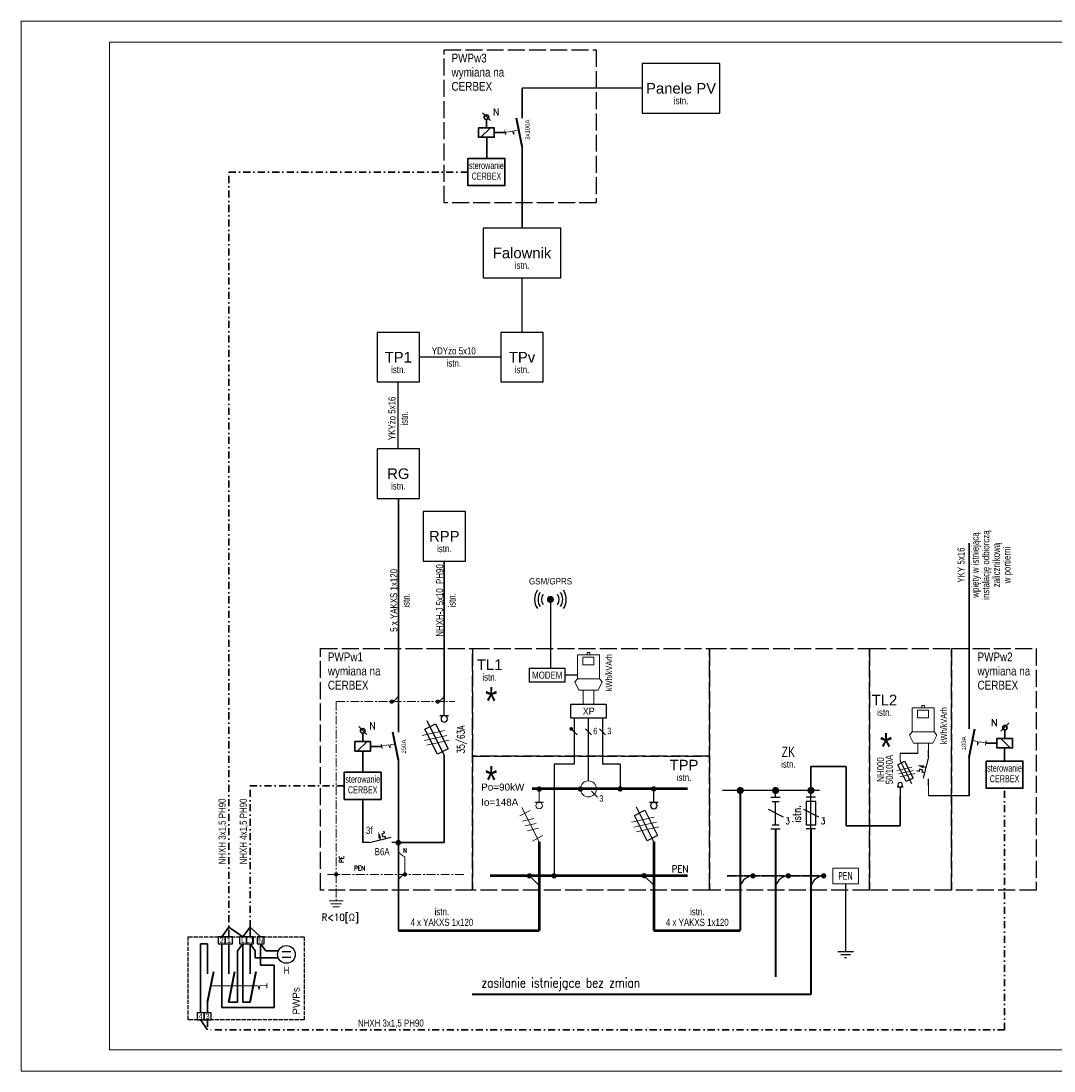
# Model space of a CAD drawing. Header units: millimetres. Extents: x -619 to 31, y -3287 to -1340.
# Tile 2 of 8: x -469 to -177, y -1637 to -1340. Entities that reach past the tile are written whole.
import ezdxf
from ezdxf.enums import TextEntityAlignment as Align

# ---------------------------------------------------------------- set-up
doc = ezdxf.new("R2010")
doc.units = ezdxf.units.MM
doc.header["$LTSCALE"] = 0.2
for name, pattern in [('ACAD_ISO02W100', [15, 12, -3]), ('CENTER', [2, 1.25, -0.25, 0.25, -0.25]), ('CENTER2', [1.125, 0.75, -0.125, 0.125, -0.125]), ('DASHDOT', [1, 0.5, -0.25, 0, -0.25])]:
    doc.linetypes.add(name, pattern=pattern)
doc.layers.get('0').update_dxf_attribs({"lineweight": 18})
for name, color, linetype, lineweight in [('1', 1, 'Continuous', 35), ('2', 5, 'Continuous', 18), ('aparatura', 7, 'Continuous', 18), ('El_instalacja', 174, 'Continuous', 15), ('EL_TABELKA', 100, 'Continuous', 15), ('ELEKTR_INSTALACJA', 2, 'Continuous', 25), ('INST_ELEKTR', 7, 'Continuous', 35), ('INSTAL', 3, 'Continuous', 25), ('odbiorniki', 2, 'Continuous', 20), ('OPIS', 2, 'Continuous', 15), ('OPIS CIENKIE', 5, 'Continuous', 15)]:
    doc.layers.add(name, color=color, linetype=linetype, lineweight=lineweight)
doc.layers.add('EL_URZADZENIA', color=240, linetype='Continuous')
doc.layers.add('LINIA_CIENKA_BLOK_250', color=1, linetype='Continuous')
doc.styles.add('ARIAL1', font='arial.ttf')
doc.styles.add('ELEKTRYK', font='simplex.shx', dxfattribs={"width": 0.8})
doc.styles.add('ROMANS', font='romans')
doc.styles.add('SIERADZKI', font='arial.ttf')
doc.styles.add('SIMPLEX', font='simplex.shx', dxfattribs={"width": 0.85, "bigfont": 'bigfont.shx'})
doc.styles.get("Standard").update_dxf_attribs({"font": 'arial.ttf'})
doc.styles.add('styl1', font='arial.ttf', dxfattribs={"height": 20})
doc.styles.add('symbole', font='tahoma.ttf', dxfattribs={"width": 0.8})
doc.styles.add('WMF-ARIAL0', font='arial.ttf')

# ---------------------------------------------------------------- blocks, each defined once
blk = doc.blocks.new('wył_INST_pionowy')
at = {"layer": 'aparatura', "color": 3, "lineweight": 35}
blk.add_line((0, -10.59), (0, 0), dxfattribs=at)
at = {"layer": 'aparatura', "color": 1, "lineweight": 40}
blk.add_line((0, -20.59), (2, -10.59), dxfattribs=at)
at = {"layer": 'aparatura', "color": 2, "lineweight": 20}
for p, q in [((1.18, -14.77), (2.94, -15.08)), ((2.94, -15.08), (2.94, -16.33)), ((2.94, -16.33), (3.51, -15.17)), ((3.51, -15.17), (5.92, -15.59)), ((6.05, -14.89), (5.76, -16.43))]:
    blk.add_line(p, q, dxfattribs=at)
at = {"layer": 'aparatura', "color": 5, "lineweight": 20, "style": 'SIERADZKI', "flags": 4}
for tag, p in [('PRĄD_ZNAMIONOWY', (-1.18, -18.18)), ('NR_KAT', (-3.59, -18.18))]:
    blk.add_attdef(tag, p, '', height=1.5, rotation=90, dxfattribs=at)
blk.add_attdef('ozn', text='', height=3, dxfattribs=at).set_placement((-2, -10.59), align=Align.RIGHT)
blk = doc.blocks.new('S$0$S')
for p, q in [((0, 10), (0, 8.12)), ((0, 10), (0, 8.12)), ((-2.65, 6.04), (-3.26, 5.89)), ((-2.5, 5.44), (-2.65, 6.04)), ((-1.14, 6.42), (-1.74, 6.27)), ((-1.74, 6.27), (-1.59, 5.66)), ((0, 1.88), (-1.52, 7.94)), ((-1.59, 5.66), (-2.5, 5.44)), ((-0.76, 4.91), (-1.36, 4.76)), ((0, 1.88), (0, 0))]:
    blk.add_line(p, q)
blk.add_lwpolyline([(-1.36, 4.76, 0.875, 0, 0), (-3.18, 4.3, 0, 0, 0)], format="xyseb")
blk = doc.blocks.new('A$C6A5C259D')
at = {"lineweight": 15}
for p, q in [((-2.01, 0), (2.01, 0)), ((-1.48, -0.85), (1.48, -0.85)), ((-0.95, -1.7), (0.95, -1.7))]:
    blk.add_line(p, q, dxfattribs=at)
blk = doc.blocks.new('A$C09A710F8')
at = {"color": 9, "linetype": 'Continuous', "lineweight": 13}
for p, q in [((4.45, -0.04), (5.24, 3.49)), ((5.2, -0.42), (5.99, 3.12)), ((5.95, -0.79), (6.74, 2.74))]:
    blk.add_line(p, q, dxfattribs=at)
for p, q in [((8.29, 0), (2.89, 2.7)), ((4.2, 3.05), (3.36, 1.4)), ((8.16, 1.06), (4.2, 3.05)), ((2.08, 0), (0, 0)), ((2.08, 0.68), (2.08, -0.67)), ((3.36, 1.4), (7.32, -0.59)), ((7.32, -0.59), (8.16, 1.06))]:
    blk.add_line(p, q)
blk.add_circle((2.6, 0), 0.513)
blk = doc.blocks.new('A$C1B57348E')
at = {"lineweight": 15}
for p, q in [((-1.44, 1.782), (-1.8, 1.26)), ((1.8, 1.26), (1.44, 1.782)), ((-1.8, 1.26), (-1.26, 0)), ((-1.26, 0), (1.26, 0)), ((1.26, 0), (1.8, 1.26))]:
    blk.add_line(p, q, dxfattribs=at)
for points in [[(-1.44, 5.544), (1.44, 5.544), (1.44, 1.782), (-1.44, 1.782)], [(-0.18, 5.544), (0.18, 5.544), (0.18, 5.904), (-0.18, 5.904)], [(-0.72, 5.184), (0.72, 5.184), (0.72, 3.942), (-0.72, 3.942)]]:
    blk.add_lwpolyline(points, close=True, dxfattribs=at)
blk = doc.blocks.new('A$C1DC320A4')
blk.add_lwpolyline([(0, 4.42), (7.28, 4.42), (7.28, 0), (0, 0)], close=True)
at = {"style": 'symbole', "width": 0.8}
blk.add_text('PEN', height=2.2, dxfattribs=at).set_placement((3.64, 2.21), align=Align.MIDDLE_CENTER)
blk = doc.blocks.new('UZIEM')
for p, q in [((0, 0), (0, -2.5)), ((-2, -2.5), (2, -2.5)), ((-1.25, -3.5), (1.25, -3.5)), ((0.25, -4.5), (-0.25, -4.5))]:
    blk.add_line(p, q)

msp = doc.modelspace()

# ---------------------------------------------------------------- linework, layer by layer
for p, q in [((-322.21, -1560.84), (-322.21, -1557.1)), ((-323.42, -1560.84), (-320.99, -1560.84)), ((-327.69, -1564.66), (-324.72, -1563.15)), ((-322.21, -1572.02), (-327.07, -1562.3)), ((-321.14, -1570.27), (-324.12, -1571.78))]:
    msp.add_line(p, q)
at = {"color": 9, "linetype": 'Continuous', "lineweight": 13}
for p, q in [((-323.72, -1565.45), (-326.9, -1566.17)), ((-323.05, -1566.81), (-326.23, -1567.52)), ((-322.37, -1568.16), (-325.55, -1568.87))]:
    msp.add_line(p, q, dxfattribs=at)
for points, const_width in [([(-312.87, -1540.07, -1), (-313.39, -1540.07, -1)], 0.525), ([(-321.83, -1557.1, -1), (-322.58, -1557.1, -1)], 0.75), ([(-310.15, -1557.1, -1), (-310.9, -1557.1, -1)], 0.75), ([(-298.91, -1557.05, -1), (-299.66, -1557.05, -1)], 0.75), ([(-289.41, -1557.05, -1), (-290.16, -1557.05, -1)], 0.75), ([(-324.58, -1581.64, -1), (-325.33, -1581.64, -1)], 0.75), ([(-317.63, -1581.64, -1), (-318.38, -1581.64, -1)], 0.75), ([(-292.15, -1581.59, -1), (-292.9, -1581.59, -1)], 0.75)]:
    msp.add_lwpolyline(points, format="xyb", close=True, dxfattribs=dict(const_width=const_width))
at = {"extrusion": (0, 0, -1)}
msp.add_ellipse((-322.21, -1561.77), major_axis=(0.654, 0.654), ratio=1, start_param=2.356194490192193, end_param=8.63937979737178, dxfattribs=at)
at = {"layer": '1'}
for p, q in [((-200.56, -1487.58), (-200.56, -1531.57)), ((-200.56, -1548.05), (-200.56, -1559.01)), ((-245.32, -1550.75), (-245.32, -1557.49)), ((-245.32, -1550.75), (-235.32, -1550.75)), ((-235.32, -1550.75), (-235.32, -1567.49)), ((-220.08, -1559.01), (-220.08, -1567.49)), ((-235.32, -1567.49), (-220.08, -1567.49)), ((-406.01, -1600.87), (-407.51, -1602.87)), ((-407.51, -1602.87), (-407.51, -1617.34)), ((-404.01, -1600.87), (-402.51, -1602.87)), ((-402.51, -1602.87), (-402.51, -1604.87)), ((-401.01, -1600.87), (-399.51, -1602.87)), ((-401.01, -1600.87), (-401.01, -1606.87)), ((-399.51, -1602.87), (-396, -1602.87)), ((-402.51, -1604.87), (-396, -1604.87)), ((-401.01, -1606.87), (-397.21, -1606.87))]:
    msp.add_line(p, q, dxfattribs=at)
at = {"layer": 'aparatura', "color": 3, "lineweight": 35}
for p, q in [((-416.01, -1609.34), (-416.01, -1600.87)), ((-410.01, -1609.34), (-410.01, -1600.87)), ((-404.01, -1609.34), (-404.01, -1600.87))]:
    msp.add_line(p, q, dxfattribs=at)
at = {"layer": 'aparatura', "color": 1, "lineweight": 40}
for p, q in [((-416.01, -1617.34), (-414.28, -1608.7)), ((-410.01, -1617.34), (-408.28, -1608.7)), ((-404.01, -1617.34), (-402.28, -1608.7))]:
    msp.add_line(p, q, dxfattribs=at)
at = {"layer": 'aparatura', "color": 2, "lineweight": 20}
for p, q in [((-401.2, -1612.74), (-399.24, -1612.69)), ((-399.25, -1612.12), (-399.24, -1613.38)), ((-415.09, -1612.76), (-403.09, -1612.75)), ((-403.09, -1612.75), (-401.66, -1612.75)), ((-401.66, -1612.75), (-401.46, -1613.74)), ((-401.46, -1613.74), (-401.2, -1612.74))]:
    msp.add_line(p, q, dxfattribs=at)
at = {"layer": 'EL_TABELKA'}
for points in [[(-468.8, -1636.84), (31.2, -1636.84), (31.2, -1339.84), (-468.8, -1339.84)], [(-443.8, -1630.84), (25.2, -1630.84), (25.2, -1345.84), (-443.8, -1345.84)]]:
    msp.add_lwpolyline(points, close=True, dxfattribs=at)
at = {"layer": 'EL_URZADZENIA'}
for p, q in [((-319.03, -1503.45), (-319.03, -1522.86)), ((-311.39, -1524.86), (-314.92, -1524.86))]:
    msp.add_line(p, q, dxfattribs=at)
at = {"layer": 'EL_URZADZENIA', "lineweight": 15}
for p, q in [((-309.78, -1529.07), (-309.78, -1533.05)), ((-306.78, -1529.07), (-306.78, -1533.05)), ((-313.13, -1540.07), (-311.43, -1541.78)), ((-309.13, -1540.07), (-307.43, -1541.78)), ((-303.43, -1541.78), (-305.13, -1540.07)), ((-307.42, -1557.66), (-305.72, -1559.36))]:
    msp.add_line(p, q, dxfattribs=at)
at = {"layer": 'EL_URZADZENIA', "const_width": 1}
msp.add_lwpolyline([(-318.53, -1503.45, -1), (-319.53, -1503.45, -1)], format="xyb", close=True, dxfattribs=at)
at = {"layer": 'EL_URZADZENIA'}
for points in [[(-314.92, -1526.86), (-324.92, -1526.86), (-324.92, -1522.86), (-314.92, -1522.86)], [(-303.28, -1537.05), (-313.28, -1537.05), (-313.28, -1533.05), (-303.28, -1533.05)]]:
    msp.add_lwpolyline(points, close=True, dxfattribs=at)
at = {"layer": 'EL_URZADZENIA', "lineweight": 15}
msp.add_circle((-308.28, -1557.05), 2.25, dxfattribs=at)
at = {"layer": 'EL_URZADZENIA'}
for radius, start, end in [(4.5, 145, 215), (3.5, 145, 215), (2.5, 145, 215), (2.5, 325, 35), (3.5, 325, 35), (4.5, 325, 35)]:
    msp.add_arc((-319.03, -1503.45), radius, start, end, dxfattribs=at)
at = {"layer": 'ELEKTR_INSTALACJA'}
for p, q in [((-242.87, -1557.49), (-270.32, -1557.49)), ((-255.32, -1559.4), (-255.32, -1557.44)), ((-245.32, -1559.4), (-245.32, -1557.49)), ((-256.64, -1559.4), (-254.01, -1559.4)), ((-256.29, -1560.57), (-254.35, -1560.57)), ((-255.32, -1567.17), (-255.32, -1560.57)), ((-244.01, -1559.4), (-246.64, -1559.4)), ((-245.32, -1568.34), (-245.32, -1559.4)), ((-257.46, -1562.75), (-253.19, -1564.98)), ((-247.46, -1562.75), (-243.19, -1564.98)), ((-256.29, -1567.17), (-254.35, -1567.17)), ((-256.64, -1568.34), (-254.01, -1568.34)), ((-244.01, -1568.34), (-246.64, -1568.34))]:
    msp.add_line(p, q, dxfattribs=at)
at = {"layer": 'ELEKTR_INSTALACJA', "lineweight": 40}
for p, q in [((-265.32, -1557.49), (-265.32, -1597.05)), ((-255.32, -1568.34), (-255.32, -1610.22)), ((-245.32, -1568.34), (-245.32, -1615.22)), ((-245.32, -1615.22), (-341.17, -1615.22))]:
    msp.add_line(p, q, dxfattribs=at)
at = {"layer": 'ELEKTR_INSTALACJA'}
msp.add_lwpolyline([(-246.67, -1567.17), (-243.97, -1567.17), (-243.97, -1560.57), (-246.67, -1560.57)], close=True, dxfattribs=at)
at = {"layer": 'ELEKTR_INSTALACJA', "const_width": 0.75}
for points in [[(-262.1, -1581.64, 1), (-261.35, -1581.64, 1)], [(-252.1, -1581.64, 1), (-251.35, -1581.64, 1)], [(-242.1, -1581.64, 1), (-241.35, -1581.64, 1)]]:
    msp.add_lwpolyline(points, format="xyb", close=True, dxfattribs=at)
at = {"layer": 'ELEKTR_INSTALACJA'}
for centre in [(-261.61, -1585.44), (-251.61, -1585.44), (-241.61, -1585.44)]:
    msp.add_arc(centre, 3.79, 88.2106, 167.9225, dxfattribs=at)
at = {"layer": 'INST_ELEKTR'}
for p, q in [((-336.02, -1368.01), (-338.25, -1365.78)), ((-337.14, -1370.06), (-337.14, -1367.67)), ((-334.92, -1371.4), (-331.78, -1371.4)), ((-337.06, -1378.71), (-337.06, -1372.75)), ((-327.06, -1375.35), (-327.06, -1398.44)), ((-362.05, -1532.48), (-362.05, -1474.88)), ((-349.05, -1532.48), (-349.05, -1492.58)), ((-371.01, -1541.62), (-373.24, -1539.39)), ((-372.13, -1543.67), (-372.13, -1541.29)), ((-191.59, -1540.71), (-189.36, -1538.48)), ((-190.48, -1542.76), (-190.48, -1540.38)), ((-192.7, -1544.1), (-195.84, -1544.1)), ((-372.05, -1552.32), (-372.05, -1546.36)), ((-369.91, -1545.01), (-366.77, -1545.01)), ((-190.56, -1549.17), (-190.56, -1545.45)), ((-362.05, -1548.96), (-362.05, -1597.05)), ((-349.05, -1572.25), (-349.05, -1547.48)), ((-372.05, -1572.25), (-372.05, -1560.01)), ((-362.05, -1572.25), (-349.05, -1572.25)), ((-410.01, -1596.18), (-412.01, -1598.87)), ((-410.01, -1596.18), (-406.01, -1598.87)), ((-404.01, -1596.18), (-406.01, -1598.87)), ((-404.01, -1596.18), (-401.01, -1598.87)), ((-404.01, -1596.18), (-404.01, -1598.87)), ((-418.01, -1620.34), (-418.01, -1600.87)), ((-416.01, -1600.87), (-418.01, -1600.87)), ((-412.01, -1618.84), (-412.01, -1600.87)), ((-406.01, -1617.34), (-406.01, -1600.87)), ((-397.21, -1618.84), (-397.21, -1606.87)), ((-416.01, -1617.34), (-416.01, -1620.38)), ((-407.51, -1617.34), (-410.01, -1617.34)), ((-404.01, -1617.34), (-406.01, -1617.34)), ((-397.21, -1618.84), (-412.01, -1618.84)), ((-416.01, -1625.17), (-418.01, -1622.38))]:
    msp.add_line(p, q, dxfattribs=at)
at = {"layer": 'INST_ELEKTR', "color": 250}
for p, q in [((-338.69, -1372.74), (-336.01, -1370.1)), ((-373.68, -1546.36), (-371, -1543.71)), ((-188.92, -1545.45), (-191.61, -1542.8))]:
    msp.add_line(p, q, dxfattribs=at)
at = {"layer": 'INST_ELEKTR', "linetype": 'DASHDOT', "ltscale": 20}
for p, q in [((-410.01, -1598.87), (-410.01, -1382.55)), ((-410.01, -1382.55), (-342.35, -1382.55)), ((-404.01, -1556.17), (-377.34, -1556.17)), ((-404.01, -1596.18), (-404.01, -1556.17)), ((-190.56, -1625.17), (-190.56, -1556.85)), ((-416.01, -1622.38), (-416.01, -1625.17)), ((-190.56, -1625.17), (-416.01, -1625.17))]:
    msp.add_line(p, q, dxfattribs=at)
at = {"layer": 'INST_ELEKTR', "linetype": 'CENTER', "lineweight": 15, "ltscale": 10}
for p, q in [((-379.63, -1532.36), (-346.05, -1532.36)), ((-379.63, -1532.36), (-379.63, -1581.24)), ((-382.05, -1581.24), (-343.05, -1581.24)), ((-379.63, -1581.24), (-379.63, -1588.7))]:
    msp.add_line(p, q, dxfattribs=at)
at = {"layer": 'INST_ELEKTR', "lineweight": 15, "ltscale": 10}
msp.add_line((-360.18, -1576.24), (-360.18, -1581.24), dxfattribs=at)
at = {"layer": 'INST_ELEKTR', "color": 250}
for points in [[(-339.35, -1370.06), (-339.35, -1372.74), (-334.92, -1372.74), (-334.92, -1370.06)], [(-342.35, -1378.71), (-342.35, -1386.4), (-331.92, -1386.4), (-331.92, -1378.71)], [(-374.34, -1543.67), (-374.34, -1546.36), (-369.91, -1546.36), (-369.91, -1543.67)], [(-188.26, -1542.76), (-188.26, -1545.45), (-192.7, -1545.45), (-192.7, -1542.76)], [(-195.78, -1549.17), (-195.78, -1556.85), (-185.34, -1556.85), (-185.34, -1549.17)], [(-377.34, -1552.32), (-377.34, -1560.01), (-366.91, -1560.01), (-366.91, -1552.32)]]:
    msp.add_lwpolyline(points, close=True, dxfattribs=at)
at = {"layer": 'INST_ELEKTR', "lineweight": 15, "const_width": 0.6}
for points in [[(-364.21, -1532.36, 1), (-363.61, -1532.36, 1)], [(-351.21, -1532.36, 1), (-350.61, -1532.36, 1)], [(-362.35, -1572.25, 1), (-361.75, -1572.25, 1)], [(-379.93, -1581.24, -1), (-379.33, -1581.24, -1)], [(-379.93, -1581.24, -1), (-379.33, -1581.24, -1)], [(-360.48, -1581.24, 1), (-359.88, -1581.24, 1)]]:
    msp.add_lwpolyline(points, format="xyb", close=True, dxfattribs=at)
at = {"layer": 'INST_ELEKTR', "const_width": 1}
for points in [[(-265.82, -1557.49, -1), (-264.82, -1557.49, -1)], [(-255.82, -1557.49, -1), (-254.82, -1557.49, -1)], [(-245.82, -1557.49, -1), (-244.82, -1557.49, -1)]]:
    msp.add_lwpolyline(points, format="xyb", close=True, dxfattribs=at)
at = {"layer": 'INST_ELEKTR'}
for centre in [(-337.14, -1367.03), (-372.13, -1540.64), (-190.48, -1539.73), (-362.05, -1572.25)]:
    msp.add_circle(centre, 0.649, dxfattribs=at)
at = {"layer": 'INST_ELEKTR', "lineweight": 15}
for centre, start, end in [((-364.7, -1529.56), 285.5829, 335.5191), ((-351.7, -1529.56), 285.5829, 335.5191), ((-359.39, -1573.43), 204.4809, 254.4171), ((-359.39, -1584.05), 105.5829, 155.5191)]:
    msp.add_arc(centre, 2.91, start, end, dxfattribs=at)
at = {"layer": 'INSTAL', "lineweight": 50}
for p, q in [((-280.21, -1557.05), (-324.21, -1557.05)), ((-322.21, -1572.02), (-322.21, -1597.05)), ((-289.78, -1571.98), (-289.78, -1597.05)), ((-280.21, -1581.64), (-336.05, -1581.64)), ((-362.05, -1597.05), (-322.21, -1597.05)), ((-289.78, -1597.05), (-265.32, -1597.05))]:
    msp.add_line(p, q, dxfattribs=at)
at = {"layer": 'INSTAL'}
for p, q in [((-322.21, -1584.35), (-324.95, -1581.64)), ((-289.78, -1584.3), (-292.52, -1581.59)), ((-235.53, -1583.85), (-235.53, -1602.66))]:
    msp.add_line(p, q, dxfattribs=at)
at = {"layer": 'INSTAL', "linetype": 'CENTER2', "lineweight": 35, "ltscale": 0.2}
msp.add_line((-269.05, -1581.64), (-241.72, -1581.64), dxfattribs=at)
at = {"layer": 'LINIA_CIENKA_BLOK_250'}
for p, q in [((-293.06, -1358.87), (-327.06, -1358.87)), ((-327.06, -1427.94), (-327.06, -1412.44)), ((-333.06, -1434.94), (-356.06, -1434.94)), ((-362.06, -1460.88), (-362.06, -1441.94)), ((-394.91, -1603.07), (-392.51, -1603.07)), ((-394.91, -1604.67), (-392.51, -1604.67))]:
    msp.add_line(p, q, dxfattribs=at)
at = {"layer": 'LINIA_CIENKA_BLOK_250', "lineweight": 25}
for p, q in [((-312.28, -1537.05), (-312.28, -1550.01)), ((-308.28, -1554.8), (-308.28, -1537.05)), ((-304.28, -1537.05), (-304.28, -1550.01)), ((-215.08, -1547.07), (-220.08, -1547.07)), ((-312.28, -1550.01), (-318, -1550.01)), ((-318, -1550.01), (-318, -1581.64)), ((-299.28, -1550.01), (-304.28, -1550.01)), ((-299.28, -1550.01), (-299.28, -1557.05)), ((-200.56, -1559.01), (-212.08, -1559.01))]:
    msp.add_line(p, q, dxfattribs=at)
at = {"layer": 'LINIA_CIENKA_BLOK_250', "lineweight": 15}
for p, q in [((-215.08, -1544.07), (-215.08, -1547.07)), ((-212.08, -1544.07), (-212.08, -1546.06)), ((-220.08, -1547.07), (-220.08, -1549.06)), ((-212.08, -1556.06), (-212.08, -1559.01))]:
    msp.add_line(p, q, dxfattribs=at)
at = {"layer": 'LINIA_CIENKA_BLOK_250', "color": 2, "linetype": 'ACAD_ISO02W100', "ltscale": 2}
for points in [[(-349.06, -1347.99), (-306.06, -1347.99), (-306.06, -1391.29), (-349.06, -1391.29)], [(-384.05, -1517.36), (-341.05, -1517.36), (-341.05, -1585.66), (-384.05, -1585.66)], [(-274.05, -1517.36), (-274.05, -1547.75), (-341.05, -1547.75), (-341.05, -1517.36)], [(-274.05, -1517.36), (-228.8, -1517.36), (-228.8, -1585.66), (-274.05, -1585.66)], [(-205.56, -1517.36), (-205.56, -1585.66), (-228.8, -1585.66), (-228.8, -1517.36)], [(-205.56, -1517.36), (-181.56, -1517.36), (-181.56, -1585.66), (-205.56, -1585.66)], [(-274.05, -1547.75), (-274.05, -1585.66), (-341.05, -1585.66), (-341.05, -1547.75)]]:
    msp.add_lwpolyline(points, close=True, dxfattribs=at)
at = {"layer": 'LINIA_CIENKA_BLOK_250', "color": 2, "ltscale": 5}
for points in [[(-293.06, -1365.87), (-271.06, -1365.87), (-271.06, -1351.87), (-293.06, -1351.87)], [(-338.06, -1412.44), (-316.06, -1412.44), (-316.06, -1398.44), (-338.06, -1398.44)], [(-368.06, -1441.94), (-356.06, -1441.94), (-356.06, -1427.94), (-368.06, -1427.94)], [(-333.06, -1441.94), (-321.06, -1441.94), (-321.06, -1427.94), (-333.06, -1427.94)], [(-368.06, -1474.88), (-356.06, -1474.88), (-356.06, -1460.88), (-368.06, -1460.88)], [(-355.05, -1492.58), (-343.05, -1492.58), (-343.05, -1478.58), (-355.05, -1478.58)]]:
    msp.add_lwpolyline(points, close=True, dxfattribs=at)
at = {"layer": 'LINIA_CIENKA_BLOK_250', "color": 2, "linetype": 'ACAD_ISO02W100', "ltscale": 0.5}
msp.add_lwpolyline([(-388.72, -1622.38), (-421.52, -1622.38), (-421.52, -1598.87), (-388.72, -1598.87)], close=True, dxfattribs=at)
at = {"layer": 'LINIA_CIENKA_BLOK_250'}
for points in [[(-413.01, -1600.87), (-411.01, -1600.87), (-411.01, -1598.87), (-413.01, -1598.87)], [(-411.01, -1600.87), (-409.01, -1600.87), (-409.01, -1598.87), (-411.01, -1598.87)], [(-407.01, -1600.87), (-405.01, -1600.87), (-405.01, -1598.87), (-407.01, -1598.87)], [(-405.01, -1600.87), (-403.01, -1600.87), (-403.01, -1598.87), (-405.01, -1598.87)], [(-402.01, -1600.87), (-400.01, -1600.87), (-400.01, -1598.87), (-402.01, -1598.87)], [(-419.01, -1622.38), (-417.01, -1622.38), (-417.01, -1620.38), (-419.01, -1620.38)], [(-417.01, -1622.38), (-415.01, -1622.38), (-415.01, -1620.38), (-417.01, -1620.38)]]:
    msp.add_lwpolyline(points, close=True, dxfattribs=at)
msp.add_circle((-393.71, -1603.87), 2.5, dxfattribs=at)

# ---------------------------------------------------------------- block references
at = {"layer": 'El_instalacja'}
msp.add_blockref('A$C1DC320A4', (-239.17, -1583.85), dxfattribs=at)
at = {"layer": 'EL_URZADZENIA', "lineweight": 15, "xscale": -2.156543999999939, "yscale": 1.799999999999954, "zscale": 1.658879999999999}
for p in [(-308.28, -1529.07), (-213.58, -1544.07)]:
    msp.add_blockref('A$C1B57348E', p, dxfattribs=at)
at = {"layer": 'INST_ELEKTR'}
ref = msp.add_blockref('wył_INST_pionowy', (-327.06, -1358.87), dxfattribs=dict(at, xscale=-0.8, yscale=0.8, zscale=0.8))
ref.add_attrib('PRĄD_ZNAMIONOWY', '3x100A', (-324.93, -1373.42), dxfattribs={"layer": 'aparatura', "color": 5, "lineweight": 20, "height": 1.2, "rotation": 90, "style": 'ARIAL1', "flags": 4})
ref = msp.add_blockref('wył_INST_pionowy', (-362.05, -1532.48), dxfattribs=dict(at, xscale=-0.8, yscale=0.8, zscale=0.8))
ref.add_attrib('PRĄD_ZNAMIONOWY', '250A', (-359.92, -1547.03), dxfattribs={"layer": 'aparatura', "color": 5, "lineweight": 20, "height": 1.2, "rotation": 90, "style": 'ARIAL1', "flags": 4})
ref = msp.add_blockref('wył_INST_pionowy', (-200.56, -1531.57), dxfattribs=dict(at, xscale=0.8, yscale=0.8, zscale=0.8))
ref.add_attrib('PRĄD_ZNAMIONOWY', '100A', (-201.5, -1546.12), dxfattribs={"layer": 'aparatura', "color": 5, "lineweight": 20, "height": 1.2, "rotation": 90, "style": 'ARIAL1', "flags": 4})
at = {"layer": 'INST_ELEKTR', "lineweight": 40}
msp.add_blockref('A$C6A5C259D', (-379.63, -1588.7), dxfattribs=at)
at = {"layer": 'INSTAL', "xscale": -1.800000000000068, "yscale": 1.800000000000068, "zscale": 1.5, "rotation": 90}
for p in [(-349.05, -1532.55), (-289.78, -1557.05)]:
    msp.add_blockref('A$C09A710F8', p, dxfattribs=at)
at = {"layer": 'INSTAL', "xscale": -1.200000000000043, "yscale": 1.200000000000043, "rotation": 270}
msp.add_blockref('A$C09A710F8', (-220.08, -1559.01), dxfattribs=at)
at = {"layer": 'INSTAL', "xscale": 1.099999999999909, "yscale": 0.899999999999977, "zscale": 0.9}
msp.add_blockref('UZIEM', (-235.53, -1600.77), dxfattribs=at)
at = {"layer": 'LINIA_CIENKA_BLOK_250', "xscale": -1, "rotation": 180}
msp.add_blockref('S$0$S', (-212.08, -1546.06), dxfattribs=at)
at = {"layer": 'LINIA_CIENKA_BLOK_250', "rotation": 270}
msp.add_blockref('S$0$S', (-372.05, -1572.25), dxfattribs=at)

# ---------------------------------------------------------------- texts
at = {"layer": '2', "style": 'ROMANS'}
for p in [(-335.31, -1366.6), (-370.3, -1540.21), (-194.4, -1539.3)]:
    msp.add_text('N', height=2, dxfattribs=at).set_placement(p)
at = {"layer": 'EL_URZADZENIA'}
for s, height, width, p in [('GSM/GPRS', 1.8, 0.9, (-318.99, -1498.31)), ('MODEM', 2, 0.8, (-319.92, -1524.86)), ('XP', 2, 0.9, (-308.18, -1535.05))]:
    msp.add_text(s, height=height, dxfattribs=dict(at, width=width)).set_placement(p, align=Align.MIDDLE_CENTER)
at = {"layer": 'EL_URZADZENIA', "width": 0.8}
for p in [(-302.48, -1524.15), (-207.77, -1539.15)]:
    msp.add_text('kWh/kVArh', height=1.8, rotation=90, dxfattribs=at).set_placement(p, align=Align.MIDDLE_CENTER)
at = {"layer": 'EL_URZADZENIA', "style": 'styl1', "width": 0.8}
for s, p in [('6', (-306.3, -1540.67)), ('3', (-302.38, -1540.67)), ('3', (-304.6, -1559.74))]:
    msp.add_text(s, height=1.81, dxfattribs=at).set_placement(p, align=Align.MIDDLE_CENTER)
at = {"layer": 'ELEKTR_INSTALACJA', "char_height": 1.8, "width": 0.72, "attachment_point": 7, "style": 'ELEKTRYK'}
for insert in [(-252.52, -1567.02), (-242.52, -1567.02)]:
    msp.add_mtext('3', dxfattribs=dict(at, insert=insert))
at = {"layer": 'INST_ELEKTR', "style": 'ROMANS', "width": 0.8}
for s, p in [('N', (-360.72, -1575.1)), ('PEN', (-374.54, -1580.1))]:
    msp.add_text(s, height=1.3, dxfattribs=at).set_placement(p)
msp.add_text('PE', height=1.3, rotation=90, dxfattribs=at).set_placement((-377.48, -1577.98))
at = {"layer": 'INST_ELEKTR', "lineweight": 15, "style": 'ROMANS', "width": 0.9}
msp.add_text('R<10[Ω]', height=2, dxfattribs=at).set_placement((-383.76, -1594.34))
at = {"layer": 'LINIA_CIENKA_BLOK_250', "width": 0.8}
for s, p in [('PWPw3', (-347, -1351.57)), ('wymiana na', (-347, -1355.57)), ('CERBEX', (-347, -1359.57)), ('PWPw1', (-381.99, -1520.95)), ('PWPw2', (-198.19, -1520.95)), ('wymiana na', (-381.99, -1524.95)), ('wymiana na', (-198.19, -1524.95)), ('CERBEX', (-381.99, -1528.95)), ('CERBEX', (-198.19, -1528.95))]:
    msp.add_text(s, height=2.5, dxfattribs=at).set_placement(p)
at = {"layer": 'LINIA_CIENKA_BLOK_250'}
for s, p in [('Panele PV', (-282.06, -1358.87)), ('Falownik', (-327.06, -1405.44)), ('TP1', (-362.06, -1434.94)), ('TPv', (-327.06, -1434.94)), ('RG', (-362.06, -1467.88)), ('RPP', (-349.05, -1485.58)), ('TL1', (-336.23, -1521.91)), ('TL2', (-224.53, -1531.91)), ('TPP', (-281.23, -1550.3))]:
    msp.add_text(s, height=3, dxfattribs=at).set_placement(p, align=Align.MIDDLE_CENTER)
for s, height, width, p in [('istn.', 2, 0.8, (-282.06, -1362.37)), ('sterowanie', 2, 0.7, (-337.13, -1380.71)), ('CERBEX', 2, 0.7, (-337.13, -1383.71)), ('istn.', 2, 0.8, (-327.06, -1408.94)), ('YDYżo 5x10', 2, 0.8, (-346.36, -1433.14)), ('istn.', 2, 0.8, (-362.06, -1438.44)), ('istn.', 2, 0.8, (-346.36, -1436.64)), ('istn.', 2, 0.8, (-327.06, -1438.44)), ('istn.', 2, 0.8, (-362.06, -1471.38)), ('istn.', 2, 0.8, (-349.05, -1489.08)), ('istn.', 2, 0.8, (-336.23, -1525.41)), ('*', 8, 0.8, (-335.78, -1532.19)), ('istn.', 2, 0.8, (-224.53, -1535.41)), ('*', 8, 0.8, (-224.08, -1545.19)), ('ZK', 3, 0.7, (-251.72, -1546.56)), ('*', 8, 0.8, (-335.78, -1554.58)), ('istn.', 2, 0.8, (-251.72, -1550.06)), ('sterowanie', 2, 0.7, (-190.56, -1551.17)), ('sterowanie', 2, 0.7, (-372.12, -1554.32)), ('istn.', 2, 0.8, (-281.23, -1553.8)), ('CERBEX', 2, 0.7, (-190.56, -1554.17)), ('CERBEX', 2, 0.7, (-372.12, -1557.32)), ('3f', 2, 0.8, (-370.28, -1568.76)), ('B6A', 2, 0.8, (-366.63, -1574.8)), ('istn.', 2, 0.8, (-349.74, -1591.78)), ('istn.', 2, 0.8, (-277.48, -1591.78)), ('4 x YAKXS 1x120', 2, 0.8, (-349.74, -1594.78)), ('4 x YAKXS 1x120', 2, 0.8, (-277.48, -1594.78)), ('2', 1.5, 0.8, (-412.01, -1599.87)), ('1', 1.5, 0.8, (-410.01, -1599.87)), ('L', 1.5, 0.8, (-406.01, -1599.87)), ('L1', 1.5, 0.8, (-404.01, -1599.87)), ('N', 1.5, 0.8, (-401.01, -1599.87)), ('H', 2, 0.8, (-393.71, -1608.37)), ('4', 1.5, 0.8, (-418.01, -1621.38)), ('3', 1.5, 0.8, (-416.01, -1621.38)), ('NHXH 3x1,5 PH90', 2, 0.8, (-364.18, -1623.27))]:
    msp.add_text(s, height=height, dxfattribs=dict(at, width=width)).set_placement(p, align=Align.MIDDLE_CENTER)
at = {"layer": 'LINIA_CIENKA_BLOK_250', "width": 0.8}
for s, p in [('YKYżo 5x16', (-363.86, -1452.24)), ('istn.', (-360.36, -1452.24)), ('wpięty w istniejącą', (-198.86, -1493.72)), ('instalację odbiorczą', (-195.86, -1493.72)), ('zalicznikową', (-192.86, -1493.72)), ('YKY 5x16', (-202.86, -1493.72)), ('w portierni', (-189.86, -1493.72)), ('5 x YAKXS 1x120', (-363.35, -1503.72)), ('NHXH-J 5x10  PH90', (-350.35, -1503.72)), ('istn.', (-359.85, -1503.72)), ('istn.', (-346.85, -1503.72)), ('NH000', (-225.64, -1551.56)), ('50/100A', (-223.14, -1551.56)), ('NHXH 3x1,5 PH90', (-411.91, -1569.08)), ('NHXH 4x1,5 PH90', (-405.91, -1569.08))]:
    msp.add_text(s, height=2, rotation=90, dxfattribs=at).set_placement(p, align=Align.MIDDLE_CENTER)
at = {"layer": 'LINIA_CIENKA_BLOK_250', "style": 'WMF-ARIAL0'}
for s, p in [('Po=90kW', (-338.61, -1557.52)), ('Io=148A', (-338.61, -1561.81))]:
    msp.add_text(s, height=2, dxfattribs=at).set_placement(p)
at = {"layer": 'odbiorniki', "color": 5, "lineweight": -3, "style": 'ARIAL1'}
msp.add_text('PWPs', height=2, rotation=90, dxfattribs=at).set_placement((-390.97, -1620.88), align=Align.MIDDLE_LEFT)
at = {"layer": 'OPIS', "style": 'ELEKTRYK', "width": 0.8}
msp.add_text('istn.', height=2.2, rotation=90, dxfattribs=at).set_placement((-248.23, -1566.6))
at = {"layer": 'OPIS CIENKIE', "ltscale": 0.8, "style": 'SIMPLEX', "width": 0.75}
msp.add_text('35/63A', height=2.04, rotation=90, dxfattribs=at).set_placement((-343.33, -1547.03))
at = {"layer": 'OPIS CIENKIE', "ltscale": 0.8, "style": 'SIMPLEX', "width": 0.9}
msp.add_text('PEN', height=2, dxfattribs=at).set_placement((-284.74, -1579.71), align=Align.MIDDLE_LEFT)
at = {"layer": 'OPIS CIENKIE', "ltscale": 0.8, "style": 'SIMPLEX', "width": 0.8}
msp.add_text('zasilanie istniejące bez zmian', height=2.76, dxfattribs=at).set_placement((-338.56, -1613.22))

doc.saveas('drawing.dxf')
